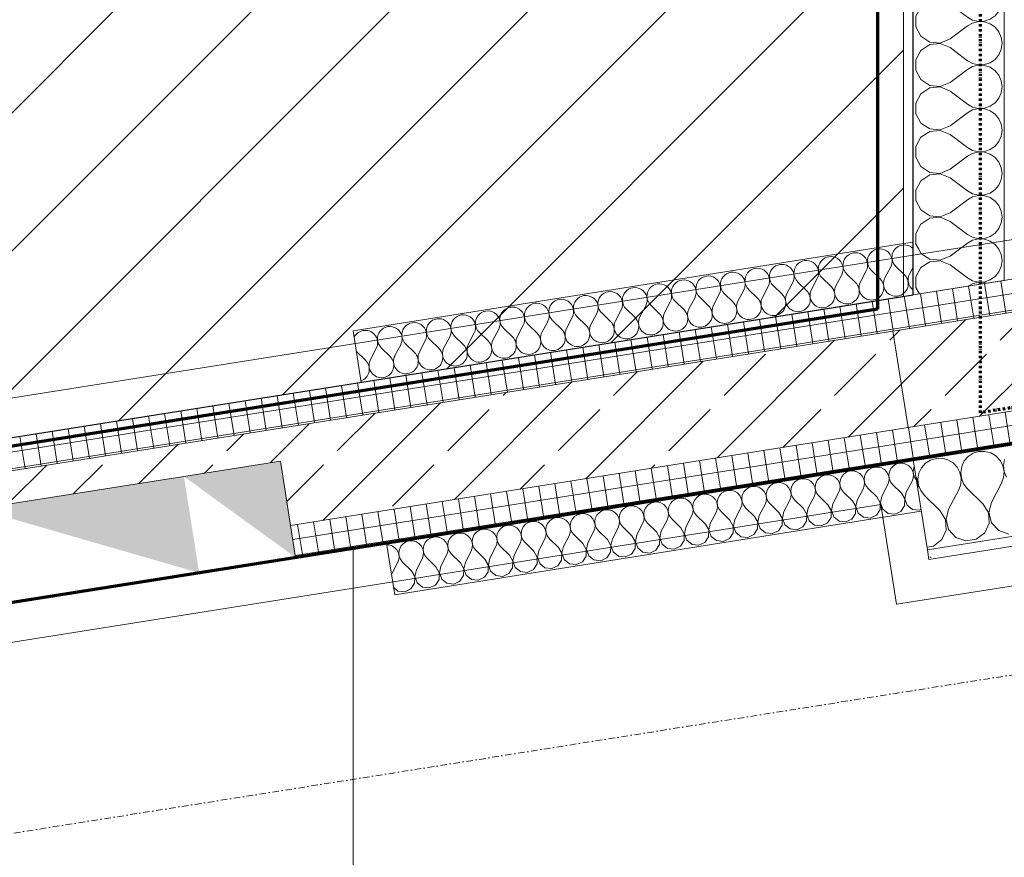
# Model space of a CAD drawing. Header units: millimetres. Extents: x 1523 to 74423, y -42059 to 10268.
# Tile 10 of 77: x 33326 to 34838, y -29516 to -28231. Entities that reach past the tile are written whole.
import ezdxf

# ---------------------------------------------------------------- set-up
doc = ezdxf.new("R2010")
doc.units = ezdxf.units.MM
for name, pattern in [('_Projekt 07 -  _  -  _  -  _  -', [7.5, 3.5, -2, 0, -2]), ('CAx_nichtHalbton', [20001.0584, 10000, -0.5292, 10000, -0.5292]), ('IMPORT-STRICHPUNKT _7_', [20, 10, -5, 0, -5])]:
    doc.linetypes.add(name, pattern=pattern)
for name, color, linetype, lineweight, true_color in [('10 VSI--Wärmeschutz _veritkal_', 7, 'Continuous', 13, 0x656565), ('90 A--Achsraster _1_50_', 7, 'IMPORT-STRICHPUNKT _7_', 13, 0x656565), ('Neubau_10 A--Wand innen _tragend_', 7, 'Continuous', 13, 0x656565), ('Neubau_10 VSI--Wärmeschutz _veritkal_', 7, 'Continuous', 13, 0x656565), ('Neubau_20 A--Gründungsbelag', 7, 'Continuous', 13, 0x656565), ('Neubau_20 VSI--Wärmeschutz _horizontal_ S_D', 7, 'Continuous', 13, 0x656565), ('Sockelbeschichtung Sprühnebel', 7, 'Continuous', 13, 0x656565), ('Xref_706_5_--_ÜP_-1_000_16_Übersichtsplan UG_IFC 2025_01_13_dwg', 7, 'Continuous', 13, 0x767676), ('XX', 7, 'Continuous', 18, 0x804040)]:
    doc.layers.add(name, color=color, linetype=linetype, lineweight=lineweight, true_color=true_color)
doc.layers.add('AD_Detail', color=7, linetype='Continuous', lineweight=13)
pattern_1 = [(131.336, (0, 0), (90.10192, 79.25683), []), (131.336, (-45.05, -39.63), (90.10192, 79.25683), [90, -30])]
pattern_2 = [(95.336, (0, 0), (24.8916616, 2.324905), []), (185.336, (0, 0), (-2.324905, 24.8916616), [])]
pattern_3 = [(86.336, (0, 0), (-86.42598, 5.53439), [0, -50]), (86.336, (-41.615, 27.72), (-86.42598, 5.53439), [0, -50])]

# ---------------------------------------------------------------- blocks, each defined once
blk = doc.blocks.new('Xref_706_5_--_ÜP_-1_000_11_Übersichtsplan UG_IFC 2024_09_30_dwg__X14-41959577-SuD_-1UG gesamt Plot  - Blatt 1')
at = {"layer": 'Neubau_10 VSI--Wärmeschutz _veritkal_', "color": 9, "true_color": 0xcbcbcb, "flags": 128}
for points in [[(18484.3, -96212.4), (18485.2, -96215.2), (18482.8, -96225.4), (18475.5, -96232.7), (18465.4, -96235.1), (18455.5, -96231.9), (18439.7, -96221.2), (18435, -96218.8), (18429.8, -96217.9), (18424.6, -96218.4), (18419.7, -96220.3), (18415.5, -96223.5), (18412.4, -96227.7), (18410.5, -96232.6), (18410, -96237.8), (18411, -96243), (18413.3, -96247.7), (18416.8, -96251.6), (18421.3, -96254.3), (18426.4, -96255.8), (18431.6, -96255.8), (18436.7, -96254.4), (18441.1, -96251.6)], [(18418.2, -96215.4), (18419.5, -96216.3), (18424.6, -96217.7), (18429.8, -96217.7), (18434.9, -96216.3), (18437.8, -96214.5)], [(18442.9, -96289.7), (18438.4, -96292.4), (18433.4, -96293.8), (18428.1, -96293.8), (18423.1, -96292.4), (18418.6, -96289.6), (18415.1, -96285.7), (18412.7, -96281), (18411.8, -96275.9), (18412.2, -96270.6), (18414.1, -96265.7), (18417.3, -96261.5), (18421.5, -96258.3), (18426.4, -96256.4), (18431.6, -96255.9), (18436.8, -96256.9), (18441.5, -96259.2), (18457.3, -96269.9), (18467.1, -96273.2), (18477.3, -96270.8), (18484.6, -96263.4), (18487, -96253.3), (18483.7, -96243.4), (18475.7, -96236.8), (18465.4, -96235.3), (18455.8, -96239.5), (18441.1, -96251.6)], [(18444.7, -96327.7), (18440.2, -96330.5), (18435.2, -96331.9), (18429.9, -96331.9), (18424.9, -96330.4), (18420.4, -96327.7), (18416.8, -96323.8), (18414.5, -96319.1), (18413.5, -96313.9), (18414, -96308.7), (18415.9, -96303.8), (18419.1, -96299.6), (18423.3, -96296.4), (18428.2, -96294.5), (18433.4, -96294), (18438.6, -96294.9), (18443.3, -96297.3), (18459, -96308), (18468.9, -96311.3), (18479, -96308.8), (18486.4, -96301.5), (18488.8, -96291.3), (18485.5, -96281.5), (18477.4, -96274.8), (18467.1, -96273.4), (18457.6, -96277.5), (18442.9, -96289.7)], [(18446.5, -96365.8), (18442, -96368.5), (18436.9, -96369.9), (18431.7, -96369.9), (18426.6, -96368.5), (18422.2, -96365.7), (18418.6, -96361.8), (18416.3, -96357.1), (18415.3, -96352), (18415.8, -96346.7), (18417.7, -96341.8), (18420.8, -96337.6), (18425, -96334.5), (18429.9, -96332.5), (18435.2, -96332), (18440.3, -96333), (18445, -96335.3), (18460.8, -96346), (18470.7, -96349.3), (18480.8, -96346.9), (18488.2, -96339.5), (18490.5, -96329.4), (18487.2, -96319.5), (18479.2, -96312.9), (18468.9, -96311.4), (18459.4, -96315.6), (18444.7, -96327.7)], [(18448.2, -96403.8), (18443.8, -96406.6), (18438.7, -96408), (18433.4, -96408), (18428.4, -96406.5), (18423.9, -96403.8), (18420.4, -96399.9), (18418.1, -96395.2), (18417.1, -96390), (18417.6, -96384.8), (18419.5, -96379.9), (18422.6, -96375.7), (18426.8, -96372.5), (18431.7, -96370.6), (18436.9, -96370.1), (18442.1, -96371.1), (18446.8, -96373.4), (18462.6, -96384.1), (18472.5, -96387.4), (18482.6, -96385), (18489.9, -96377.6), (18492.3, -96367.4), (18489, -96357.6), (18481, -96350.9), (18470.7, -96349.5), (18461.2, -96353.6), (18446.5, -96365.8)], [(18450, -96441.9), (18445.5, -96444.6), (18440.5, -96446.1), (18435.2, -96446), (18430.2, -96444.6), (18425.7, -96441.8), (18422.2, -96437.9), (18419.8, -96433.2), (18418.9, -96428.1), (18419.3, -96422.8), (18421.2, -96417.9), (18424.4, -96413.7), (18428.6, -96410.6), (18433.5, -96408.7), (18438.7, -96408.2), (18443.9, -96409.1), (18448.6, -96411.4), (18464.3, -96422.1), (18474.2, -96425.4), (18484.4, -96423), (18491.7, -96415.6), (18494.1, -96405.5), (18490.8, -96395.6), (18482.8, -96389), (18472.5, -96387.5), (18462.9, -96391.7), (18448.2, -96403.8)], [(18451.8, -96479.9), (18447.3, -96482.7), (18442.3, -96484.1), (18437, -96484.1), (18431.9, -96482.7), (18427.5, -96479.9), (18423.9, -96476), (18421.6, -96471.3), (18420.6, -96466.1), (18421.1, -96460.9), (18423, -96456), (18426.2, -96451.8), (18430.4, -96448.6), (18435.3, -96446.7), (18440.5, -96446.2), (18445.7, -96447.2), (18450.4, -96449.5), (18466.1, -96460.2), (18476, -96463.5), (18486.1, -96461.1), (18493.5, -96453.7), (18495.9, -96443.6), (18492.5, -96433.7), (18484.5, -96427), (18474.2, -96425.6), (18464.7, -96429.7), (18450, -96441.9)], [(18453.6, -96518), (18449.1, -96520.7), (18444, -96522.2), (18438.8, -96522.2), (18433.7, -96520.7), (18429.3, -96517.9), (18425.7, -96514.1), (18423.4, -96509.3), (18422.4, -96504.2), (18422.9, -96498.9), (18424.8, -96494), (18427.9, -96489.8), (18432.1, -96486.7), (18437, -96484.8), (18442.3, -96484.3), (18447.4, -96485.2), (18452.1, -96487.5), (18467.9, -96498.2), (18477.8, -96501.5), (18487.9, -96499.1), (18495.3, -96491.7), (18497.6, -96481.6), (18494.3, -96471.7), (18486.3, -96465.1), (18476, -96463.6), (18466.5, -96467.8), (18451.8, -96479.9)], [(18455.3, -96556), (18450.9, -96558.8), (18445.8, -96560.2), (18440.5, -96560.2), (18435.5, -96558.8), (18431, -96556), (18427.5, -96552.1), (18425.1, -96547.4), (18424.2, -96542.2), (18424.7, -96537), (18426.6, -96532.1), (18429.7, -96527.9), (18433.9, -96524.7), (18438.8, -96522.8), (18444, -96522.3), (18449.2, -96523.3), (18453.9, -96525.6), (18469.7, -96536.3), (18479.5, -96539.6), (18489.7, -96537.2), (18497, -96529.8), (18499.4, -96519.7), (18496.1, -96509.8), (18488.1, -96503.1), (18477.8, -96501.7), (18468.2, -96505.9), (18453.6, -96518)], [(18457.1, -96594.1), (18452.6, -96596.8), (18447.6, -96598.3), (18442.3, -96598.3), (18437.3, -96596.8), (18432.8, -96594), (18429.3, -96590.2), (18426.9, -96585.5), (18426, -96580.3), (18426.4, -96575.1), (18428.3, -96570.2), (18431.5, -96566), (18435.7, -96562.8), (18440.6, -96560.9), (18445.8, -96560.4), (18451, -96561.3), (18455.7, -96563.6), (18471.4, -96574.4), (18481.3, -96577.6), (18491.4, -96575.2), (18498.8, -96567.8), (18501.2, -96557.7), (18497.9, -96547.8), (18489.9, -96541.2), (18479.6, -96539.7), (18470, -96543.9), (18455.3, -96556)], [(18458.9, -96632.1), (18454.4, -96634.9), (18449.3, -96636.3), (18444.1, -96636.3), (18439, -96634.9), (18434.6, -96632.1), (18431, -96628.2), (18428.7, -96623.5), (18427.7, -96618.3), (18428.2, -96613.1), (18430.1, -96608.2), (18433.3, -96604), (18437.5, -96600.8), (18442.3, -96598.9), (18447.6, -96598.4), (18452.7, -96599.4), (18457.5, -96601.7), (18473.2, -96612.4), (18483.1, -96615.7), (18493.2, -96613.3), (18500.6, -96605.9), (18502.9, -96595.8), (18499.6, -96585.9), (18491.6, -96579.2), (18481.3, -96577.8), (18471.8, -96582), (18457.1, -96594.1)], [(18458.9, -96632.1), (18473.6, -96620), (18483.1, -96615.8), (18493.4, -96617.3), (18501.4, -96624), (18504.7, -96633.8), (18502.3, -96644), (18495, -96651.3), (18484.9, -96653.7), (18475, -96650.5), (18459.2, -96639.8), (18454.5, -96637.4), (18449.4, -96636.5), (18444.1, -96637), (18439.2, -96638.9), (18435, -96642.1), (18431.9, -96646.3), (18430, -96651.2), (18429.5, -96656.4), (18430.5, -96661.6), (18432.8, -96666.3), (18436.3, -96670.2), (18440.8, -96672.9), (18445.9, -96674.4), (18451.1, -96674.4), (18456.2, -96673), (18460.7, -96670.2)], [(18462.4, -96708.3), (18458, -96711), (18452.9, -96712.4), (18447.6, -96712.4), (18442.6, -96711), (18438.1, -96708.2), (18434.6, -96704.3), (18432.2, -96699.6), (18431.3, -96694.4), (18431.8, -96689.2), (18433.6, -96684.3), (18436.8, -96680.1), (18441, -96676.9), (18445.9, -96675), (18451.1, -96674.5), (18456.3, -96675.5), (18461, -96677.8), (18476.8, -96688.5), (18486.6, -96691.8), (18496.8, -96689.4), (18504.1, -96682), (18506.5, -96671.9), (18503.2, -96662), (18495.2, -96655.3), (18484.9, -96653.9), (18475.3, -96658.1), (18460.7, -96670.2)], [(18464.2, -96746.3), (18459.7, -96749.1), (18454.7, -96750.5), (18449.4, -96750.5), (18444.4, -96749), (18439.9, -96746.3), (18436.4, -96742.4), (18434, -96737.7), (18433, -96732.5), (18433.5, -96727.3), (18435.4, -96722.4), (18438.6, -96718.2), (18442.8, -96715), (18447.7, -96713.1), (18452.9, -96712.6), (18458.1, -96713.5), (18462.8, -96715.9), (18478.5, -96726.6), (18488.4, -96729.8), (18498.5, -96727.4), (18505.9, -96720.1), (18508.3, -96709.9), (18505, -96700.1), (18497, -96693.4), (18486.6, -96691.9), (18477.1, -96696.1), (18462.4, -96708.3)], [(18466, -96784.4), (18461.5, -96787.1), (18456.4, -96788.5), (18451.2, -96788.5), (18446.1, -96787.1), (18441.7, -96784.3), (18438.1, -96780.4), (18435.8, -96775.7), (18434.8, -96770.6), (18435.3, -96765.3), (18437.2, -96760.4), (18440.4, -96756.2), (18444.5, -96753), (18449.4, -96751.1), (18454.7, -96750.6), (18459.8, -96751.6), (18464.6, -96753.9), (18480.3, -96764.6), (18490.2, -96767.9), (18500.3, -96765.5), (18507.7, -96758.1), (18510, -96748), (18506.7, -96738.1), (18498.7, -96731.5), (18488.4, -96730), (18478.9, -96734.2), (18464.2, -96746.3)], [(18467.7, -96822.4), (18463.3, -96825.2), (18458.2, -96826.6), (18453, -96826.6), (18447.9, -96825.1), (18443.4, -96822.4), (18439.9, -96818.5), (18437.6, -96813.8), (18436.6, -96808.6), (18437.1, -96803.4), (18439, -96798.5), (18442.1, -96794.3), (18446.3, -96791.1), (18451.2, -96789.2), (18456.4, -96788.7), (18461.6, -96789.6), (18466.3, -96792), (18482.1, -96802.7), (18492, -96806), (18502.1, -96803.5), (18509.4, -96796.2), (18511.8, -96786), (18508.5, -96776.2), (18500.5, -96769.5), (18490.2, -96768.1), (18480.7, -96772.2), (18466, -96784.4)], [(18469.5, -96860.5), (18465, -96863.2), (18460, -96864.6), (18454.7, -96864.6), (18449.7, -96863.2), (18445.2, -96860.4), (18441.7, -96856.5), (18439.3, -96851.8), (18438.4, -96846.7), (18438.8, -96841.4), (18440.7, -96836.5), (18443.9, -96832.3), (18448.1, -96829.2), (18453, -96827.2), (18458.2, -96826.7), (18463.4, -96827.7), (18468.1, -96830), (18483.9, -96840.7), (18493.7, -96844), (18503.9, -96841.6), (18511.2, -96834.2), (18513.6, -96824.1), (18510.3, -96814.2), (18502.3, -96807.6), (18492, -96806.1), (18482.4, -96810.3), (18467.7, -96822.4)], [(18471.3, -96898.5), (18466.8, -96901.3), (18461.8, -96902.7), (18456.5, -96902.7), (18451.5, -96901.2), (18447, -96898.5), (18443.4, -96894.6), (18441.1, -96889.9), (18440.1, -96884.7), (18440.6, -96879.5), (18442.5, -96874.6), (18445.7, -96870.4), (18449.9, -96867.2), (18454.8, -96865.3), (18460, -96864.8), (18465.2, -96865.8), (18469.9, -96868.1), (18485.6, -96878.8), (18495.5, -96882.1), (18505.6, -96879.7), (18513, -96872.3), (18515.4, -96862.1), (18512.1, -96852.3), (18504.1, -96845.6), (18493.7, -96844.2), (18484.2, -96848.3), (18469.5, -96860.5)], [(18473.1, -96936.6), (18468.6, -96939.3), (18463.5, -96940.8), (18458.3, -96940.7), (18453.2, -96939.3), (18448.8, -96936.5), (18445.2, -96932.6), (18442.9, -96927.9), (18441.9, -96922.8), (18442.4, -96917.5), (18444.3, -96912.6), (18447.5, -96908.4), (18451.6, -96905.3), (18456.5, -96903.4), (18461.8, -96902.9), (18466.9, -96903.8), (18471.6, -96906.1), (18487.4, -96916.8), (18497.3, -96920.1), (18507.4, -96917.7), (18514.8, -96910.3), (18517.1, -96900.2), (18513.8, -96890.3), (18505.8, -96883.7), (18495.5, -96882.2), (18486, -96886.4), (18471.3, -96898.5)], [(18474.8, -96974.6), (18470.4, -96977.4), (18465.3, -96978.8), (18460.1, -96978.8), (18455, -96977.4), (18450.5, -96974.6), (18447, -96970.7), (18444.7, -96966), (18443.7, -96960.8), (18444.2, -96955.6), (18446.1, -96950.7), (18449.2, -96946.5), (18453.4, -96943.3), (18458.3, -96941.4), (18463.5, -96940.9), (18468.7, -96941.9), (18473.4, -96944.2), (18489.2, -96954.9), (18499.1, -96958.2), (18509.2, -96955.8), (18516.5, -96948.4), (18518.9, -96938.3), (18515.6, -96928.4), (18507.6, -96921.7), (18497.3, -96920.3), (18487.8, -96924.5), (18473.1, -96936.6)], [(18514, -97030.5), (18520.1, -97024.5), (18522.5, -97014.4), (18519.1, -97004.5), (18511.1, -96997.8), (18500.8, -96996.4), (18491.3, -97000.6), (18476.6, -97012.7), (18472.1, -97015.4), (18467.1, -97016.9), (18461.8, -97016.9), (18456.8, -97015.4), (18452.3, -97012.6), (18448.8, -97008.8), (18446.4, -97004), (18445.5, -96998.9), (18445.9, -96993.6), (18447.8, -96988.7), (18451, -96984.5), (18455.2, -96981.4), (18460.1, -96979.5), (18465.3, -96979), (18470.5, -96979.9), (18475.2, -96982.2), (18490.9, -96992.9), (18500.8, -96996.2), (18511, -96993.8), (18518.3, -96986.4), (18520.7, -96976.3), (18517.4, -96966.4), (18509.4, -96959.8), (18499.1, -96958.3), (18489.5, -96962.5), (18474.8, -96974.6)], [(18494.2, -97031.5), (18492.7, -97031), (18477, -97020.3), (18472.3, -97018), (18467.1, -97017), (18461.9, -97017.5), (18457, -97019.4), (18452.8, -97022.6), (18449.6, -97026.8), (18447.7, -97031.7), (18447.5, -97033.6)]]:
    blk.add_lwpolyline(points, dxfattribs=at)
blk = doc.blocks.new('Xref_706_5_--_ÜP_-1_000_11_Übersichtsplan UG_IFC 2024_09_30_dwg__X29-41959592-SuD_-1UG gesamt Plot  - Blatt 1')
at = {"layer": 'Neubau_10 VSI--Wärmeschutz _veritkal_', "color": 9, "true_color": 0xcbcbcb}
for p, q in [((18113.2, -96183.4), (18123.2, -96190.2)), ((18108.8, -96209.9), (18123.5, -96197.8)), ((18109.2, -96217.5), (18125, -96228.2)), ((18110.6, -96247.9), (18125.3, -96235.8)), ((18111, -96255.6), (18126.7, -96266.3)), ((18112.4, -96286), (18127.1, -96273.9)), ((18112.7, -96293.6), (18128.5, -96304.3)), ((18114.2, -96324.1), (18128.9, -96311.9)), ((18114.5, -96331.7), (18130.3, -96342.4)), ((18115.9, -96362.1), (18130.6, -96350)), ((18116.3, -96369.7), (18132, -96380.4)), ((18117.7, -96400.2), (18132.4, -96388)), ((18118.1, -96407.8), (18133.8, -96418.5)), ((18119.5, -96438.2), (18134.2, -96426.1)), ((18119.8, -96445.8), (18135.6, -96456.5)), ((18121.3, -96476.3), (18135.9, -96464.1)), ((18121.6, -96483.9), (18137.4, -96494.6)), ((18123, -96514.3), (18137.7, -96502.2)), ((18123.4, -96521.9), (18139.1, -96532.6)), ((18124.8, -96552.4), (18139.5, -96540.3)), ((18125.2, -96560), (18140.9, -96570.7)), ((18126.6, -96590.4), (18141.3, -96578.3)), ((18126.9, -96598), (18142.7, -96608.8)), ((18128.3, -96628.5), (18143, -96616.4)), ((18128.7, -96636.1), (18144.5, -96646.8)), ((18130.1, -96666.5), (18144.8, -96654.4)), ((18130.5, -96674.2), (18146.2, -96684.9)), ((18131.9, -96704.6), (18146.6, -96692.5)), ((18132.3, -96712.2), (18148, -96722.9)), ((18134.1, -96742.3), (18148.4, -96730.5)), ((18134, -96750.3), (18149.8, -96761)), ((18135.4, -96780.7), (18150.1, -96768.6)), ((18135.8, -96788.3), (18151.6, -96799)), ((18137.2, -96818.8), (18151.9, -96806.6)), ((18137.6, -96826.4), (18153.3, -96837.1)), ((18139, -96856.8), (18153.7, -96844.7)), ((18139.3, -96864.4), (18155.1, -96875.1)), ((18140.8, -96894.9), (18155.5, -96882.7)), ((18141.1, -96902.5), (18156.9, -96913.2)), ((18142.5, -96932.9), (18157.2, -96920.8)), ((18142.9, -96940.5), (18158.6, -96951.2)), ((18144.3, -96971), (18159, -96958.8)), ((18144.7, -96978.6), (18160.4, -96989.3)), ((18146.1, -97009), (18160.8, -96996.9)), ((18146.4, -97016.6), (18162.2, -97027.3)), ((18147.9, -97047.1), (18162.5, -97035))]:
    blk.add_line(p, q, dxfattribs=at)
for centre, start, end in [((18096.7, -96195.2), 128.2333, 309.538), ((18133.9, -96174.4), 235.7982, 317.6463), ((18135.7, -96212.5), 2.6681, 129.538), ((18098.5, -96233.3), 55.7982, 309.538), ((18135.7, -96212.5), 235.7982, 2.6681), ((18137.4, -96250.5), 2.6681, 129.538), ((18100.3, -96271.3), 55.7982, 309.538), ((18137.4, -96250.5), 235.7982, 2.6681), ((18139.2, -96288.6), 2.6681, 129.538), ((18102, -96309.4), 55.7982, 309.538), ((18139.2, -96288.6), 235.7982, 2.6681), ((18141, -96326.6), 44.9581, 129.538), ((18141, -96326.6), 2.6681, 43.3159), ((18103.8, -96347.4), 55.7982, 309.538), ((18141, -96326.6), 235.7982, 2.6681), ((18142.8, -96364.7), 2.6681, 129.538), ((18105.6, -96385.5), 55.7982, 309.538), ((18142.8, -96364.7), 235.7982, 2.6681), ((18144.5, -96402.7), 2.6681, 129.538), ((18107.4, -96423.5), 55.7982, 309.538), ((18144.5, -96402.7), 235.7982, 2.6681), ((18146.3, -96440.8), 2.6681, 129.538), ((18109.1, -96461.6), 55.7982, 309.538), ((18146.3, -96440.8), 235.7982, 2.6681), ((18148.1, -96478.8), 2.6681, 129.538), ((18110.9, -96499.6), 55.7982, 309.538), ((18148.1, -96478.8), 235.7982, 2.6681), ((18149.8, -96516.9), 2.6681, 129.538), ((18149.8, -96516.9), 235.7982, 2.6681), ((18112.7, -96537.7), 55.7982, 309.538), ((18151.6, -96554.9), 2.6681, 129.538), ((18114.5, -96575.7), 55.7982, 309.538), ((18151.6, -96554.9), 235.7982, 2.6681), ((18153.4, -96593), 2.6681, 129.538), ((18153.4, -96593), 235.7982, 2.6681), ((18116.2, -96613.8), 55.7982, 309.538), ((18155.2, -96631.1), 2.6681, 129.538), ((18118, -96651.9), 55.7982, 309.538), ((18155.2, -96631.1), 235.7982, 2.6681), ((18156.9, -96669.1), 2.6681, 129.538), ((18156.9, -96669.1), 235.7982, 2.6681), ((18119.8, -96689.9), 55.7982, 309.538), ((18158.7, -96707.2), 2.6681, 129.538), ((18121.5, -96728), 55.7982, 309.538), ((18158.7, -96707.2), 235.7982, 2.6681), ((18160.5, -96745.2), 2.6681, 129.538), ((18160.5, -96745.2), 235.7982, 2.6681), ((18123.3, -96766), 56.8113, 309.538), ((18162.3, -96783.3), 2.6681, 129.538), ((18125.1, -96804.1), 55.7982, 309.538), ((18162.3, -96783.3), 235.7982, 2.6681), ((18164, -96821.3), 2.6681, 129.538), ((18164, -96821.3), 235.7982, 2.6681), ((18126.9, -96842.1), 55.7982, 309.538), ((18165.8, -96859.4), 2.6681, 129.538), ((18128.6, -96880.2), 55.7982, 309.538), ((18165.8, -96859.4), 235.7982, 2.6681), ((18167.6, -96897.4), 2.6681, 129.538), ((18130.4, -96918.2), 55.7982, 309.538), ((18167.6, -96897.4), 235.7982, 2.6681), ((18169.4, -96935.5), 2.6681, 129.538), ((18132.2, -96956.3), 55.7982, 309.538), ((18169.4, -96935.5), 235.7982, 2.6681), ((18171.1, -96973.5), 2.6681, 129.538), ((18134, -96994.3), 55.7982, 309.538), ((18171.1, -96973.5), 235.7982, 2.6681), ((18172.9, -97011.6), 2.6681, 129.538), ((18135.7, -97032.4), 55.7982, 238.565), ((18172.9, -97011.6), 235.7982, 2.6681), ((18174.7, -97049.6), 12.5705, 129.538), ((18135.7, -97032.4), 306.7712, 309.538)]:
    blk.add_arc(centre, 19, start, end, dxfattribs=at)
blk = doc.blocks.new('Xref_706_5_--_ÜP_-1_000_11_Übersichtsplan UG_IFC 2024_09_30_dwg__X87-41959653-SuD_-1UG gesamt Plot  - Blatt 1')
at = {"layer": 'Neubau_10 A--Wand innen _tragend_', "color": 9, "true_color": 0xcbcbcb, "flags": 128}
for points in [[(18449.2, -96076.4), (18440.4, -96078.9), (18431.2, -96078.9), (18422.3, -96076.4)], [(18460.2, -96138.2), (18452.3, -96143), (18443.5, -96145.5), (18434.3, -96145.5), (18425.4, -96143), (18417.6, -96138.1), (18411.4, -96131.3), (18407.3, -96123.1), (18405.7, -96114.1), (18406.5, -96104.9), (18409.8, -96096.3), (18415.3, -96089), (18422.7, -96083.4), (18431.2, -96080.1), (18440.4, -96079.2), (18449.4, -96080.9), (18457.7, -96084.9), (18485.3, -96103.7), (18500.5, -96109.3), (18516.6, -96107), (18529.7, -96097.4), (18536.7, -96082.7)], [(18463.3, -96204.8), (18455.4, -96209.6), (18446.6, -96212.1), (18437.4, -96212.1), (18428.6, -96209.6), (18420.7, -96204.7), (18414.5, -96197.9), (18410.4, -96189.7), (18408.8, -96180.7), (18409.6, -96171.5), (18412.9, -96162.9), (18418.4, -96155.6), (18425.8, -96150), (18434.3, -96146.7), (18443.5, -96145.8), (18452.5, -96147.5), (18460.8, -96151.5), (18488.4, -96170.3), (18503.6, -96175.9), (18519.7, -96173.6), (18532.8, -96164), (18539.8, -96149.3), (18539, -96133.1), (18530.7, -96119.1), (18516.8, -96110.8), (18500.5, -96110), (18485.9, -96117), (18460.2, -96138.2)], [(18542.6, -96209.6), (18542.1, -96199.7), (18533.8, -96185.7), (18519.9, -96177.4), (18503.6, -96176.6), (18489, -96183.6), (18463.3, -96204.8)], [(18454, -96213.8), (18446.6, -96212.4), (18437.4, -96213.3), (18433.8, -96214.7)]]:
    blk.add_lwpolyline(points, dxfattribs=at)
blk = doc.blocks.new('Xref_706_5_--_ÜP_-1_000_11_Übersichtsplan UG_IFC 2024_09_30_dwg__X396-41959969-SuD_-1UG gesamt Plot  - Blatt 1')
at = {"layer": '10 VSI--Wärmeschutz _veritkal_', "color": 9, "true_color": 0xcbcbcb, "flags": 128}
for points in [[(18155, -96178.4), (18144.7, -96182.5), (18128.6, -96180.7), (18115.2, -96171.5), (18107.8, -96157.1), (18108, -96140.9), (18115.9, -96126.7), (18138.8, -96102.4), (18144.1, -96094.9), (18147.1, -96086.2), (18147.7, -96077), (18145.7, -96068), (18141.8, -96060.7)], [(18150.2, -96074.3), (18148.8, -96077.1), (18147.4, -96086.2), (18148.5, -96095.4), (18151.5, -96102.7)], [(18086.8, -96171.8), (18093.6, -96169.1), (18104, -96156.7), (18107.3, -96140.8), (18105.4, -96134.4)]]:
    blk.add_lwpolyline(points, dxfattribs=at)
blk = doc.blocks.new('Xref_706_5_--_ÜP_-1_000_11_Übersichtsplan UG_IFC 2024_09_30_dwg__X397-41959970-SuD_-1UG gesamt Plot  - Blatt 1')
at = {"layer": '10 VSI--Wärmeschutz _veritkal_', "color": 9, "true_color": 0xcbcbcb, "flags": 128}
for points in [[(17048.5, -96022.1), (17055.8, -96009), (17078.6, -95984.7), (17083.9, -95977.2), (17087, -95968.6), (17087.5, -95959.4), (17085.6, -95950.4), (17081.2, -95942.3), (17074.8, -95935.7), (17066.9, -95931.1), (17058.8, -95929)], [(17091.8, -95986.2), (17088.3, -95977.7), (17087.2, -95968.6), (17088.7, -95959.5), (17092.6, -95951.2), (17098.6, -95944.2), (17106.3, -95939.2), (17115, -95936.4), (17124.2, -95936.1), (17133.1, -95938.4), (17141.1, -95943), (17147.5, -95949.6), (17151.8, -95957.7), (17153.8, -95966.7), (17153.2, -95975.9), (17150.2, -95984.6), (17144.9, -95992.1), (17122, -96016.4), (17114.1, -96030.6), (17113.9, -96046.8), (17121.3, -96061.2), (17134.7, -96070.4), (17150.8, -96072.2), (17165.9, -96066.2), (17176.3, -96053.7), (17179.6, -96037.8), (17175, -96022.3), (17158.1, -95993.6), (17154.6, -95985.1), (17153.5, -95975.9), (17154.9, -95966.9), (17158.8, -95958.5), (17164.8, -95951.6), (17172.5, -95946.5), (17181.3, -95943.7), (17190.5, -95943.5), (17199.4, -95945.8), (17207.4, -95950.4), (17213.8, -95957), (17218.1, -95965.1), (17220.1, -95974.1), (17219.5, -95983.3), (17216.4, -95991.9), (17211.1, -95999.4), (17188.3, -96023.7), (17180.4, -96037.9), (17180.1, -96054.2), (17187.6, -96068.6), (17201, -96077.8), (17217.1, -96079.6), (17232.2, -96073.5), (17242.6, -96061.1), (17245.9, -96045.2), (17241.3, -96029.6), (17224.4, -96000.9), (17220.8, -95992.4), (17219.8, -95983.3), (17221.2, -95974.2), (17225.1, -95965.9), (17231.1, -95958.9), (17238.8, -95953.9), (17247.6, -95951.1), (17256.8, -95950.8), (17265.7, -95953.1), (17273.6, -95957.7), (17280, -95964.3), (17284.4, -95972.4), (17286.3, -95981.4), (17285.7, -95990.6), (17282.7, -95999.3), (17277.4, -96006.8), (17254.6, -96031.1), (17246.7, -96045.3), (17246.4, -96061.5), (17253.8, -96075.9), (17267.2, -96085.1), (17283.4, -96086.9), (17298.4, -96080.9), (17308.9, -96068.4), (17312.2, -96052.5), (17307.6, -96037), (17290.6, -96008.3), (17287.1, -95999.8), (17286, -95990.6), (17287.5, -95981.6), (17291.4, -95973.2), (17297.4, -95966.3), (17305, -95961.2), (17313.8, -95958.5), (17323, -95958.2), (17331.9, -95960.5), (17339.9, -95965.1), (17346.3, -95971.7), (17350.6, -95979.8), (17352.6, -95988.8), (17352, -95998), (17348.9, -96006.6), (17343.6, -96014.1), (17320.8, -96038.4), (17312.9, -96052.6), (17312.7, -96068.9), (17320.1, -96083.3), (17333.5, -96092.5), (17349.6, -96094.3), (17364.7, -96088.2), (17375.1, -96075.8), (17378.4, -96059.9), (17373.8, -96044.3), (17356.9, -96015.6)], [(17356.9, -96015.6), (17353.4, -96007.1), (17352.3, -95998), (17353.7, -95988.9), (17357.6, -95980.6), (17363.6, -95973.6), (17371.3, -95968.6), (17380.1, -95965.8), (17389.3, -95965.5), (17398.2, -95967.8), (17406.1, -95972.4), (17412.5, -95979), (17416.9, -95987.1), (17418.8, -95996.1), (17418.3, -96005.3), (17415.2, -96014), (17409.9, -96021.5), (17387.1, -96045.8), (17379.2, -96060), (17378.9, -96076.2), (17386.4, -96090.6), (17399.7, -96099.8), (17415.9, -96101.6), (17431, -96095.6), (17441.4, -96083.1), (17444.7, -96067.2), (17440.1, -96051.7), (17423.1, -96023)], [(17423.1, -96023), (17419.6, -96014.5), (17418.5, -96005.3), (17420, -95996.3), (17423.9, -95987.9), (17429.9, -95981), (17437.6, -95975.9), (17446.3, -95973.2), (17455.5, -95972.9), (17464.4, -95975.2), (17472.4, -95979.8), (17478.8, -95986.4), (17483.1, -95994.5), (17485.1, -96003.5), (17484.5, -96012.7), (17481.5, -96021.3), (17476.2, -96028.8), (17453.3, -96053.1), (17445.4, -96067.3), (17445.2, -96083.6), (17452.6, -96098), (17466, -96107.2), (17482.1, -96109), (17497.2, -96102.9), (17507.6, -96090.5), (17510.9, -96074.6), (17506.3, -96059), (17489.4, -96030.3), (17485.9, -96021.8), (17484.8, -96012.7), (17486.2, -96003.6), (17490.1, -95995.3), (17496.1, -95988.3), (17503.8, -95983.3), (17512.6, -95980.5), (17521.8, -95980.3), (17530.7, -95982.5), (17538.7, -95987.1), (17545.1, -95993.7), (17549.4, -96001.9), (17551.4, -96010.8), (17550.8, -96020), (17547.7, -96028.7), (17542.4, -96036.2), (17519.6, -96060.5), (17511.7, -96074.7), (17511.4, -96090.9), (17518.9, -96105.4), (17532.3, -96114.6), (17548.4, -96116.3), (17563.5, -96110.3), (17573.9, -96097.8), (17577.2, -96082), (17572.6, -96066.4), (17555.7, -96037.7)], [(17047.8, -96028.4), (17047.6, -96039.5), (17055.1, -96053.9), (17068.4, -96063.1), (17084.6, -96064.9), (17099.7, -96058.8), (17110.1, -96046.4), (17113.4, -96030.5), (17108.8, -96014.9), (17091.8, -95986.2)], [(17555.7, -96037.7), (17552.1, -96029.2), (17551.1, -96020), (17552.5, -96011), (17556.4, -96002.6), (17562.4, -95995.7), (17570.1, -95990.6), (17578.9, -95987.9), (17588.1, -95987.6), (17597, -95989.9), (17604.9, -95994.5), (17611.3, -96001.1), (17615.7, -96009.2), (17617.6, -96018.2), (17617, -96027.4), (17614, -96036), (17608.7, -96043.6), (17585.9, -96067.9), (17578, -96082), (17577.7, -96098.3), (17585.1, -96112.7), (17598.5, -96121.9), (17614.7, -96123.7), (17629.7, -96117.7), (17640.2, -96105.2), (17643.5, -96089.3), (17638.9, -96073.7), (17621.9, -96045), (17618.4, -96036.5), (17617.3, -96027.4), (17618.8, -96018.3), (17622.7, -96010), (17628.7, -96003), (17636.3, -95998), (17645.1, -95995.2), (17654.3, -95995), (17663.2, -95997.2), (17671.2, -96001.8), (17677.6, -96008.4), (17681.9, -96016.6), (17683.9, -96025.5), (17683.3, -96034.7), (17680.2, -96043.4), (17674.9, -96050.9), (17652.1, -96075.2), (17644.2, -96089.4), (17644, -96105.6), (17651.4, -96120.1), (17664.8, -96129.3), (17680.9, -96131), (17696, -96125), (17706.4, -96112.6), (17709.7, -96096.7), (17705.1, -96081.1), (17688.2, -96052.4)], [(17688.2, -96052.4), (17684.7, -96043.9), (17683.6, -96034.8), (17685, -96025.7), (17688.9, -96017.3), (17694.9, -96010.4), (17702.6, -96005.3), (17711.4, -96002.6), (17720.6, -96002.3), (17729.5, -96004.6), (17737.4, -96009.2), (17743.8, -96015.8), (17748.2, -96023.9), (17750.1, -96032.9), (17749.6, -96042.1), (17746.5, -96050.7), (17741.2, -96058.3), (17718.4, -96082.6), (17710.5, -96096.7), (17710.2, -96113), (17717.7, -96127.4), (17731, -96136.6), (17747.2, -96138.4), (17762.3, -96132.4), (17772.7, -96119.9), (17776, -96104), (17771.4, -96088.4), (17754.4, -96059.7)], [(17754.4, -96059.7), (17750.9, -96051.2), (17749.8, -96042.1), (17751.3, -96033), (17755.2, -96024.7), (17761.2, -96017.7), (17768.9, -96012.7), (17777.6, -96009.9), (17786.8, -96009.7), (17795.7, -96011.9), (17803.7, -96016.5), (17810.1, -96023.2), (17814.4, -96031.3), (17816.4, -96040.2), (17815.8, -96049.4), (17812.8, -96058.1), (17807.5, -96065.6), (17784.6, -96089.9), (17776.7, -96104.1), (17776.5, -96120.3), (17783.9, -96134.8), (17797.3, -96144), (17813.4, -96145.8), (17828.5, -96139.7), (17838.9, -96127.3), (17842.2, -96111.4), (17837.6, -96095.8), (17820.7, -96067.1)], [(17820.7, -96067.1), (17817.2, -96058.6), (17816.1, -96049.5), (17817.5, -96040.4), (17821.4, -96032), (17827.4, -96025.1), (17835.1, -96020), (17843.9, -96017.3), (17853.1, -96017), (17862, -96019.3), (17870, -96023.9), (17876.4, -96030.5), (17880.7, -96038.6), (17882.7, -96047.6), (17882.1, -96056.8), (17879, -96065.5), (17873.7, -96073), (17850.9, -96097.3), (17843, -96111.4), (17842.7, -96127.7), (17850.2, -96142.1), (17863.6, -96151.3), (17879.7, -96153.1), (17894.8, -96147.1), (17905.2, -96134.6), (17908.5, -96118.7), (17903.9, -96103.1), (17887, -96074.4)], [(17887, -96074.4), (17883.4, -96065.9), (17882.4, -96056.8), (17883.8, -96047.7), (17887.7, -96039.4), (17893.7, -96032.4), (17901.4, -96027.4), (17910.2, -96024.6), (17919.4, -96024.4), (17928.3, -96026.6), (17936.2, -96031.2), (17942.6, -96037.9), (17947, -96046), (17948.9, -96055), (17948.3, -96064.1), (17945.3, -96072.8), (17940, -96080.3), (17917.2, -96104.6), (17909.3, -96118.8), (17909, -96135), (17916.4, -96149.5), (17929.8, -96158.7), (17946, -96160.5), (17961, -96154.4), (17971.5, -96142), (17974.8, -96126.1), (17970.2, -96110.5), (17953.2, -96081.8)], [(17953.2, -96081.8), (17949.7, -96073.3), (17948.6, -96064.2), (17950.1, -96055.1), (17954, -96046.7), (17960, -96039.8), (17967.6, -96034.7), (17976.4, -96032), (17985.6, -96031.7), (17994.5, -96034), (18002.5, -96038.6), (18008.9, -96045.2), (18013.2, -96053.3), (18015.2, -96062.3), (18014.6, -96071.5), (18011.5, -96080.2), (18006.2, -96087.7), (17983.4, -96112), (17975.5, -96126.2), (17975.3, -96142.4), (17982.7, -96156.8), (17996.1, -96166), (18012.2, -96167.8), (18027.3, -96161.8), (18037.7, -96149.3), (18041, -96133.4), (18036.4, -96117.8), (18019.5, -96089.1)], [(18086.8, -96171.8), (18078.5, -96175.2), (18062.3, -96173.4), (18049, -96164.2), (18041.5, -96149.7), (18041.8, -96133.5), (18049.7, -96119.3), (18072.5, -96095), (18077.8, -96087.5), (18080.9, -96078.8), (18081.4, -96069.7), (18079.5, -96060.7), (18075.1, -96052.6), (18068.7, -96045.9), (18060.8, -96041.3), (18051.9, -96039.1), (18042.7, -96039.3), (18033.9, -96042.1), (18026.2, -96047.1), (18020.2, -96054.1), (18016.3, -96062.4), (18014.9, -96071.5), (18016, -96080.6), (18019.5, -96089.1)], [(18141.8, -96060.7), (18141.4, -96059.9), (18135, -96053.3), (18127, -96048.7), (18118.1, -96046.4), (18108.9, -96046.7), (18100.2, -96049.4), (18092.5, -96054.5), (18086.5, -96061.4), (18082.6, -96069.8), (18081.1, -96078.9), (18082.2, -96088), (18085.7, -96096.5), (18102.7, -96125.2), (18105.4, -96134.4)]]:
    blk.add_lwpolyline(points, dxfattribs=at)
blk = doc.blocks.new('Xref_706_5_--_ÜP_-1_000_11_Übersichtsplan UG_IFC 2024_09_30_dwg_Standard-Rastermarker_7-V11-SuD_-1UG gesamt Plot  - Blatt 1')
at = {"layer": '90 A--Achsraster _1_50_', "color": 9, "true_color": 0xcbcbcb}
blk.add_line((0, 0), (52708.2, 0), dxfattribs=at)
blk = doc.blocks.new('Xref_706_5_--_ÜP_-1_000_16_Übersichtsplan UG_IFC 2025_01_13_dwg-35469238-SuD_-1UG gesamt Plot  - Blatt 1')
at = {"layer": '10 VSI--Wärmeschutz _veritkal_', "true_color": 0xcbcbcb}
h = blk.add_hatch(dxfattribs=at)
h.set_pattern_fill('FP_12', color=9, style=0, pattern_type=2)
h.set_pattern_definition(pattern_3)
h.paths.add_polyline_path([(22534, -95248.6), (22532.6, -95233.5), (21497.2, -95167.2), (21496.2, -95182.1), (22410.4, -95240.7)])
at = {"layer": 'Neubau_10 A--Wand innen _tragend_', "true_color": 0xcbcbcb}
h = blk.add_hatch(dxfattribs=at)
h.set_pattern_fill('FP_12', color=9, style=0, pattern_type=2)
h.set_pattern_definition(pattern_3)
h.paths.add_polyline_path([(23020.4, -95240.4), (22778.9, -92655), (22764, -92656.4), (23005.5, -95241.8)])
h = blk.add_hatch(dxfattribs=at)
h.set_pattern_fill('FP_5', color=9, style=0, pattern_type=2)
h.set_pattern_definition(pattern_1)
h.paths.add_polyline_path([(22816.3, -95259.4), (22574.8, -92674.1), (22425.4, -92688), (22666.9, -95273.4), (22716.7, -95268.7)])
h = blk.add_hatch(dxfattribs=at)
h.set_pattern_fill('FP_11', color=9, style=0, pattern_type=2)
h.set_pattern_definition(pattern_2)
h.paths.add_polyline_path([(22866.1, -95254.8), (22624.6, -92669.4), (22574.8, -92674.1), (22816.3, -95259.4)])
h = blk.add_hatch(dxfattribs=at)
h.set_pattern_fill('FP_11', color=9, style=0, pattern_type=2)
h.set_pattern_definition(pattern_2)
h.paths.add_polyline_path([(22666.9, -95273.4), (22425.4, -92688), (22375.7, -92692.7), (22617.1, -95278), (22619.6, -95277.8)])
h = blk.add_hatch(dxfattribs=at)
h.set_pattern_fill('FP_5', color=9, style=0, pattern_type=2)
h.set_pattern_definition(pattern_1)
h.paths.add_polyline_path([(23178.7, -99139.1), (23133.2, -98652.2), (22983.8, -98666.2), (23029.3, -99153)])
h.paths.add_polyline_path([(23120.4, -98514.8), (23090.2, -98192.3), (23035.5, -98360.1), (23108.5, -98493.1)])
h.paths.add_polyline_path([(23077.4, -98054.8), (22949.3, -96683.4), (22849.7, -96692.7), (22806, -96224.7), (22905.6, -96215.4), (22816.3, -95259.4), (22666.9, -95273.4), (22928, -98068.8), (23053.1, -98057.1)])
h.paths.add_polyline_path([(23035.5, -98360.1), (22938.8, -98183.8), (22973.1, -98551.2), (23035.2, -98360.8)])
h = blk.add_hatch(dxfattribs=at)
h.set_pattern_fill('FP_11', color=9, style=0, pattern_type=2)
h.set_pattern_definition(pattern_2)
h.paths.add_polyline_path([(22955.4, -96210.8), (22866.1, -95254.8), (22816.3, -95259.4), (22905.6, -96215.4)])
h = blk.add_hatch(dxfattribs=at)
h.set_pattern_fill('FP_11', color=9, style=0, pattern_type=2)
h.set_pattern_definition(pattern_2)
h.paths.add_polyline_path([(22878.3, -98073.4), (22928, -98068.8), (22666.9, -95273.4), (22617.1, -95278), (22874.6, -98034)])
h.paths.add_polyline_path([(22934.1, -98670.8), (22973.1, -98551.2), (22938.8, -98183.8), (22878.3, -98073.4), (22920.4, -98524.3)])
h.paths.add_polyline_path([(23029.3, -99153), (23027.1, -99129.4), (22983.8, -98666.2), (22934.1, -98670.8), (22979.5, -99157.7), (22982.7, -99157.4)])
at = {"layer": 'Neubau_10 A--Wand innen _tragend_', "true_color": 0xededed}
for points in [[(22955.4, -96210.8), (22806, -96224.7), (22819.9, -96374.1), (22949.2, -96218.2)], [(22969.3, -96360.1), (22819.9, -96374.1), (22849.7, -96692.7), (22961, -96383.1)]]:
    blk.add_hatch(color=7, dxfattribs=at).paths.add_polyline_path(points)
at = {"layer": '10 VSI--Wärmeschutz _veritkal_', "color": 9, "true_color": 0xcbcbcb}
for p, q in [((22600.3, -95097.5), (21506.1, -95027.5)), ((21576.1, -95187.2), (22534, -95248.6))]:
    blk.add_line(p, q, dxfattribs=at)
at = {"layer": '10 VSI--Wärmeschutz _veritkal_', "color": 9, "true_color": 0xcbcbcb, "flags": 128}
for points in [[(21497.2, -95167.2), (22532.6, -95233.5), (22540.5, -95234), (22613.5, -95238.6)], [(22613.5, -95238.6), (22540.5, -95234), (22532.6, -95233.5)]]:
    blk.add_lwpolyline(points, dxfattribs=at)
at = {"layer": 'Neubau_10 A--Wand innen _tragend_', "color": 9, "true_color": 0xcbcbcb}
for p, q in [((22905.6, -96215.4), (22816.3, -95259.4)), ((22955.4, -96210.8), (22866.1, -95254.8))]:
    blk.add_line(p, q, dxfattribs=at)
at = {"layer": 'Neubau_10 A--Wand innen _tragend_', "color": 9, "true_color": 0xcbcbcb, "flags": 128}
for points in [[(23029.3, -99153), (22666.9, -95273.4), (22425.4, -92688), (22424, -92673.1), (22777.5, -92640.1), (22778.9, -92655), (23020.4, -95240.4), (23005.5, -95241.8), (22764, -92656.4), (22375.7, -92692.7), (22613.5, -95238.6)], [(22666.9, -95273.4), (22816.3, -95259.4), (22574.8, -92674.1)], [(23005.5, -95241.8), (22866.1, -95254.8), (22624.6, -92669.4)], [(22613.5, -95238.6), (22617.1, -95278), (22878.3, -98073.4)], [(22934.1, -98670.8), (22983.8, -98666.2), (23133.2, -98652.2), (23183, -98647.6), (23127.2, -98050.2), (22999.1, -96678.7), (22969.3, -96360.1), (22955.4, -96210.8), (22905.6, -96215.4), (22806, -96224.7), (22819.9, -96374.1), (22849.7, -96692.7), (22949.3, -96683.4), (22999.1, -96678.7)]]:
    blk.add_lwpolyline(points, dxfattribs=at)
at = {"layer": 'Neubau_10 VSI--Wärmeschutz _veritkal_', "color": 9, "true_color": 0xcbcbcb}
for p, q in [((22693.3, -96093.2), (22613.5, -95238.6)), ((22613.5, -95238.6), (22693.3, -96093.2))]:
    blk.add_line(p, q, dxfattribs=at)
at = {"layer": 'Neubau_10 VSI--Wärmeschutz _veritkal_', "color": 9, "true_color": 0xcbcbcb, "flags": 128}
blk.add_lwpolyline([(22613.5, -95238.6), (22600.3, -95097.5)], close=True, dxfattribs=at)
for points in [[(22693.3, -96093.2), (22613.6, -96100.6), (22534, -95248.6), (22532.6, -95233.5)], [(22945.7, -95247.3), (23021.9, -96062.5), (22942.2, -96069.9), (22866.1, -95254.8), (22942.2, -96069.9)]]:
    blk.add_lwpolyline(points, dxfattribs=at)
at = {"layer": 'Neubau_20 A--Gründungsbelag', "color": 9, "true_color": 0xcbcbcb, "flags": 128}
for points in [[(13969.1, -56992.6), (15254.1, -70749.9), (15005.2, -70773.1), (15122.3, -72027.7), (15371.3, -72004.4), (16703.5, -86267.3), (16454.6, -86290.6), (16641.5, -88291.9), (16890.4, -88268.6), (16916.5, -88547.4), (22193.5, -88054.5), (22437.6, -90668.1), (22188.7, -90691.4), (22375.7, -92692.7), (22624.6, -92669.4), (23571.2, -102803.9)], [(22979.5, -99157.7), (22614.9, -95253.7), (21496.2, -95182.1), (21167.8, -100312.2)]]:
    blk.add_lwpolyline(points, dxfattribs=at)
at = {"layer": 'Neubau_20 VSI--Wärmeschutz _horizontal_ S_D', "color": 9, "true_color": 0xcbcbcb, "flags": 128}
blk.add_lwpolyline([(30575.3, -96610.2), (22947, -96121.8), (22829.3, -94861.6), (30457.6, -95350.1)], close=True, dxfattribs=at)
at = {"layer": 'Sockelbeschichtung Sprühnebel', "color": 9, "true_color": 0xcbcbcb}
blk.add_line((22921.6, -99183.2), (22552.8, -95234.7), dxfattribs=at)
at = {"layer": 'Sockelbeschichtung Sprühnebel', "color": 9, "true_color": 0xcbcbcb, "flags": 128}
for points in [[(22552.8, -95234.7), (21913.7, -88392), (16636.6, -88884.9), (13655.8, -56972.6)], [(14105.5, -57001.4), (15333.6, -70149.9), (15413.3, -70142.4), (17110.5, -88313.3), (22387.6, -87820.4), (23085.7, -95294.5), (22931.4, -95308.9), (23637.6, -102869.5), (23263.1, -102839), (23043.5, -100488.1)]]:
    blk.add_lwpolyline(points, dxfattribs=at)
for name, p, rotation in [('Xref_706_5_--_ÜP_-1_000_11_Übersichtsplan UG_IFC 2024_09_30_dwg_Standard-Rastermarker_7-V11-SuD_-1UG gesamt Plot  - Blatt 1', (24579.7, -109838), 95.33628353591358), ('Xref_706_5_--_ÜP_-1_000_11_Übersichtsplan UG_IFC 2024_09_30_dwg__X87-41959653-SuD_-1UG gesamt Plot  - Blatt 1', (0, 0), 2.668141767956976), ('Xref_706_5_--_ÜP_-1_000_11_Übersichtsplan UG_IFC 2024_09_30_dwg__X397-41959970-SuD_-1UG gesamt Plot  - Blatt 1', (0, 0), 2.668141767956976), ('Xref_706_5_--_ÜP_-1_000_11_Übersichtsplan UG_IFC 2024_09_30_dwg__X396-41959969-SuD_-1UG gesamt Plot  - Blatt 1', (0, 0), 2.668141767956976), ('Xref_706_5_--_ÜP_-1_000_11_Übersichtsplan UG_IFC 2024_09_30_dwg__X29-41959592-SuD_-1UG gesamt Plot  - Blatt 1', (0, 0), 2.668141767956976), ('Xref_706_5_--_ÜP_-1_000_11_Übersichtsplan UG_IFC 2024_09_30_dwg__X14-41959577-SuD_-1UG gesamt Plot  - Blatt 1', (0, 0), 2.668141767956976)]:
    blk.add_blockref(name, p, dxfattribs=dict(rotation=rotation))

msp = doc.modelspace()

# ---------------------------------------------------------------- hatches: boundary and pattern name
at = {"layer": 'AD_Detail', "true_color": 0x00a400}
h = msp.add_hatch(dxfattribs=at)
h.set_pattern_fill('FP_23', color=94, style=0, pattern_type=2)
h.set_pattern_definition([(45, (128297.14, 0), (-106.06602, 106.06602), [])])
h.paths.add_polyline_path([(29542.57, -29469.598), (29585.784, -29462.753), (29542.57, -29189.906), (29542.57, -29465.882)])
h.paths.add_polyline_path([(30790.764, -29271.903), (34698.186, -28653.028), (34698.149, -28572.038), (34683.149, -28574.413), (34683.146, -27534.48), (29542.57, -27534.48), (29542.57, -29094.986), (30732.883, -28906.458)])
h.paths.add_polyline_path([(30966.622, -27575.353), (30977.593, -27534.48), (31018.467, -27545.451)])

# ---------------------------------------------------------------- linework, layer by layer
at = {"layer": 'XX', "color": 5, "linetype": '_Projekt 07 -  _  -  _  -  _  -', "lineweight": 70, "true_color": 0x0000ff}
for p, q in [((34801.534, -28833.868), (34801.534, -18462.008)), ((41760.379, -27731.696), (34801.534, -28833.868))]:
    msp.add_line(p, q, dxfattribs=at)
at = {"layer": 'XX', "color": 7, "linetype": 'CAx_nichtHalbton', "lineweight": 70, "true_color": 0xffffff}
for p, q in [((34643.485, -27534.834), (34643.469, -28661.669)), ((41993.867, -27750.622), (27178.542, -30097.139)), ((34643.469, -28661.669), (34643.469, -28674.834)), ((34643.469, -28674.834), (29546.997, -29482.036))]:
    msp.add_line(p, q, dxfattribs=at)
at = {"layer": 'XX', "color": 94, "lineweight": 25, "true_color": 0x00a400}
for p, q in [((34698.186, -28653.028), (34698.186, -27534.48)), ((34643.738, -28661.652), (34698.186, -28653.028)), ((30790.764, -29271.903), (34643.738, -28661.652))]:
    msp.add_line(p, q, dxfattribs=at)

# ---------------------------------------------------------------- block references
at = {"layer": 'Xref_706_5_--_ÜP_-1_000_16_Übersichtsplan UG_IFC 2025_01_13_dwg', "color": 9, "true_color": 0xcbcbcb, "rotation": 273.663716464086}
msp.add_blockref('Xref_706_5_--_ÜP_-1_000_16_Übersichtsplan UG_IFC 2025_01_13_dwg-35469238-SuD_-1UG gesamt Plot  - Blatt 1', (128297.139, 0), dxfattribs=at)

doc.saveas('drawing.dxf')
